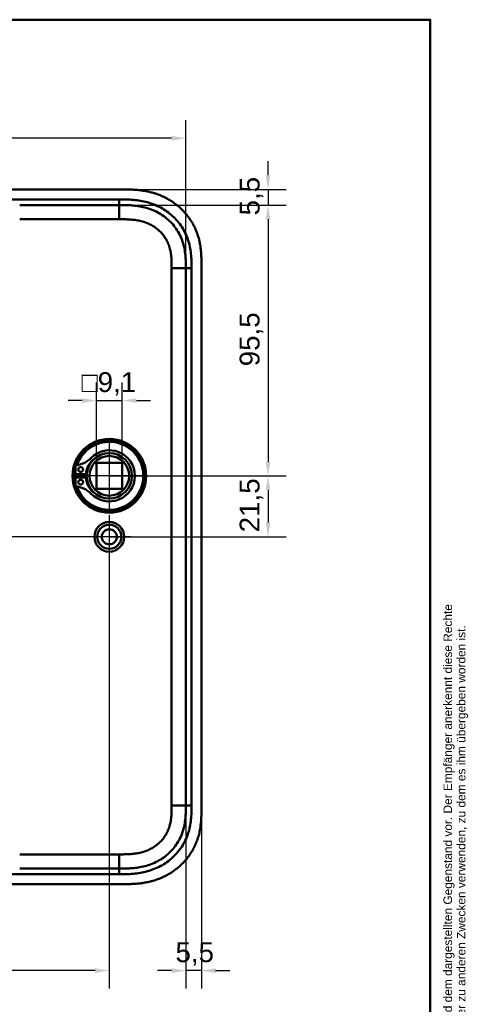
# Model space of a CAD drawing. Header units: millimetres. Extents: x 20 to 833, y 20 to 574.
# Tile 13 of 13: x 675 to 833, y 227 to 574. Entities that reach past the tile are written whole.
import ezdxf
from ezdxf.enums import TextEntityAlignment as Align

# ---------------------------------------------------------------- set-up
doc = ezdxf.new("R2010")
doc.units = ezdxf.units.MM
doc.header["$LTSCALE"] = 2
for name, color, linetype, lineweight in [('Bemaßungen(DIN)', 7, 'Continuous', 25), ('Mittelpunktmarkierung(DIN)', 7, 'Continuous', 25), ('Sichtbare Kanten(DIN)', 7, 'Continuous', 50), ('Sichtbare tangentiale Kanten(DIN)', 7, 'Continuous', 50), ('Skizziergeometrie(DIN)', 7, 'Continuous', 50), ('Symbole(DIN)', 7, 'Continuous', 25)]:
    doc.layers.add(name, color=color, linetype=linetype, lineweight=lineweight)
doc.styles.add('Aktuell-DIN', font='arial.ttf')
doc.styles.add('STANDARD-DIN~0', font='arial.ttf')
doc.styles.add('Textstil10', font='arial.ttf')
doc.styles.add('Textstil41', font='arial.ttf', dxfattribs={"width": 0.8})
doc.styles.add('Textstil83', font='arial.ttf', dxfattribs={"width": 0.8})
doc.dimstyles.new('CAD-LAN', dxfattribs={"dimscale": 2, "dimtxt": 3.5, "dimasz": 2.5, "dimexe": 3.175, "dimexo": 0, "dimgap": 0.8, "dimtad": 1, "dimrnd": 1e-08, "dimtxsty": 'STANDARD-DIN~0', "dimcen": 0.09, "dimdle": 10, "dimclrd": 250, "dimclre": 250, "dimclrt": 250, "dimadec": 0, "dimazin": 2, "dimtfac": 1, "dimtmove": 0, "dimatfit": 3, "dimfxl": 1, "dimtolj": 1, "dimtzin": 0, "dimlwd": 25, "dimlwe": 25, "dimarcsym": 0})

# ---------------------------------------------------------------- blocks, each defined once
blk = doc.blocks.new('Ränder Standardrahmen')
at = {"layer": 'Skizziergeometrie(DIN)', "flags": 128}
blk.add_lwpolyline([(10, 10), (10, 287), (410, 287), (410, 10), (10, 10)], dxfattribs=at)
blk = doc.blocks.new('Schriftfelder Heusser')
at = {"layer": 'Symbole(DIN)', "color": 7, "insert": (293.33, 191.7), "char_height": 1.5, "width": 182.3003, "attachment_point": 1, "rotation": 90, "line_spacing_factor": 0.944221, "style": 'Aktuell-DIN'}
blk.add_mtext('\\fArial|b0|i0;\\H1.5000;Die Schlossfabrik Heusser AG ist Eigentümerin dieses Dokumentes und behält sich alle Rechte an diesem und dem dargestellten Gegenstand vor. Der Empfänger anerkennt diese Rechte\\Pund wird das Dokument nicht ohne schriftliche Ermächtigung der Eigentümerin Dritten zugänglich machen oder zu anderen Zwecken verwenden, zu dem es ihm übergeben worden ist.\\P ', dxfattribs=at)
at = {"layer": 'Symbole(DIN)', "color": 179, "true_color": 0x262659}
for tag, height, style, p in [('AUTOR', 2.49, 'Aktuell-DIN', (240.03, 219.26)), ('KONTROLLDATUM', 2, 'Textstil10', (217.42, 215.04)), ('KONTROLLIERT_VON', 2, 'Textstil10', (239.98, 215.05))]:
    blk.add_attdef(tag, text='', height=height, dxfattribs=dict(at, style=style)).set_placement(p, align=Align.MIDDLE_LEFT)
at = {"layer": 'Symbole(DIN)', "color": 179, "true_color": 0x262659, "style": 'Textstil10'}
blk.add_attdef('ERSTELLUNGSDATUM_001', (217.23, 218.29), '', height=2, dxfattribs=at)
at = {"layer": 'Symbole(DIN)', "color": 7, "style": 'Textstil83', "width": 0.8}
blk.add_attdef('Anfänglicher_Ansichtsmaßstab_001', (281.57, 213.34), '', height=2.3, dxfattribs=at)
at = {"layer": 'Symbole(DIN)', "color": 179, "true_color": 0x262659, "style": 'Textstil10'}
blk.add_attdef('PROJEKT', text='', height=2, dxfattribs=at).set_placement((217.77, 209.72), align=Align.BOTTOM_LEFT)
at = {"layer": 'Symbole(DIN)', "color": 7, "style": 'Textstil41', "width": 0.8}
blk.add_attdef('STATUS', text='', height=5, dxfattribs=at).set_placement((284.53, 195.86), align=Align.MIDDLE_CENTER)
blk = doc.blocks.new('*D8')
at = {"layer": 'Bemaßungen(DIN)', "color": 250, "linetype": 'Continuous', "lineweight": 25, "true_color": 0x3f3f3f, "transparency": 16777216}
for p, q in [((710.2, 508.61), (769.08, 508.61)), ((762.73, 503.61), (762.73, 418.11)), ((706.73, 413.11), (769.08, 413.11))]:
    blk.add_line(p, q, dxfattribs=at)
at = {"layer": 'Bemaßungen(DIN)', "color": 250, "linetype": 'Continuous', "true_color": 0x3f3f3f, "transparency": 16777216}
for points in [[(761.9, 503.61), (763.56, 503.61), (762.73, 508.61)], [(761.9, 418.11), (763.56, 418.11), (762.73, 413.11)]]:
    blk.add_solid(points, dxfattribs=at)
at = {"layer": 'Defpoints', "color": 0, "linetype": 'Continuous', "transparency": 16777216}
for p in [(710.2, 508.61), (706.73, 413.11), (762.73, 413.11)]:
    blk.add_point(p, dxfattribs=at)
at = {"layer": 'Bemaßungen(DIN)', "color": 250, "linetype": 'Continuous', "lineweight": 25, "true_color": 0x3f3f3f, "transparency": 16777216, "insert": (752.72, 451.75), "char_height": 7, "attachment_point": 1, "rotation": 90, "style": 'STANDARD-DIN~0'}
blk.add_mtext('\\A1;95,5', dxfattribs=at)
blk = doc.blocks.new('*D9')
at = {"layer": 'Bemaßungen(DIN)', "color": 250, "linetype": 'Continuous', "lineweight": 25, "true_color": 0x3f3f3f, "transparency": 16777216}
for p, q in [((706.73, 413.11), (769.08, 413.11)), ((762.73, 408.11), (762.73, 396.61)), ((706.73, 391.61), (769.08, 391.61))]:
    blk.add_line(p, q, dxfattribs=at)
at = {"layer": 'Bemaßungen(DIN)', "color": 250, "linetype": 'Continuous', "true_color": 0x3f3f3f, "transparency": 16777216}
for points in [[(761.9, 408.11), (763.56, 408.11), (762.73, 413.11)], [(761.9, 396.61), (763.56, 396.61), (762.73, 391.61)]]:
    blk.add_solid(points, dxfattribs=at)
at = {"layer": 'Defpoints', "color": 0, "linetype": 'Continuous', "transparency": 16777216}
for p in [(706.73, 413.11), (706.73, 391.61), (762.73, 391.61)]:
    blk.add_point(p, dxfattribs=at)
at = {"layer": 'Bemaßungen(DIN)', "color": 250, "linetype": 'Continuous', "lineweight": 25, "true_color": 0x3f3f3f, "transparency": 16777216, "insert": (752.72, 393.19), "char_height": 7, "attachment_point": 1, "rotation": 90, "style": 'STANDARD-DIN~0'}
blk.add_mtext('\\A1;21,5', dxfattribs=at)
blk = doc.blocks.new('*D10')
at = {"layer": 'Bemaßungen(DIN)', "color": 250, "linetype": 'Continuous', "lineweight": 25, "true_color": 0x3f3f3f, "transparency": 16777216}
for p, q in [((762.73, 519.11), (762.73, 524.11)), ((711.19, 514.11), (769.08, 514.11)), ((762.73, 514.11), (762.73, 508.61)), ((710.19, 508.61), (769.08, 508.61)), ((762.73, 503.61), (762.73, 498.61))]:
    blk.add_line(p, q, dxfattribs=at)
at = {"layer": 'Bemaßungen(DIN)', "color": 250, "linetype": 'Continuous', "true_color": 0x3f3f3f, "transparency": 16777216}
for points in [[(761.9, 519.11), (763.56, 519.11), (762.73, 514.11)], [(761.9, 503.61), (763.56, 503.61), (762.73, 508.61)]]:
    blk.add_solid(points, dxfattribs=at)
at = {"layer": 'Defpoints', "color": 0, "linetype": 'Continuous', "transparency": 16777216}
for p in [(711.19, 514.11), (710.19, 508.61), (762.73, 508.61)]:
    blk.add_point(p, dxfattribs=at)
at = {"layer": 'Bemaßungen(DIN)', "color": 250, "linetype": 'Continuous', "lineweight": 25, "true_color": 0x3f3f3f, "transparency": 16777216, "insert": (752.75, 504.97), "char_height": 7, "attachment_point": 1, "rotation": 90, "style": 'STANDARD-DIN~0'}
blk.add_mtext('\\A1;5,5', dxfattribs=at)
blk = doc.blocks.new('*D11')
at = {"layer": 'Bemaßungen(DIN)', "color": 250, "linetype": 'Continuous', "lineweight": 25, "true_color": 0x3f3f3f, "transparency": 16777216}
for p, q in [((588.73, 488.61), (562.38, 488.61)), ((568.73, 396.61), (568.73, 483.61)), ((706.73, 391.61), (562.38, 391.61))]:
    blk.add_line(p, q, dxfattribs=at)
at = {"layer": 'Bemaßungen(DIN)', "color": 250, "linetype": 'Continuous', "true_color": 0x3f3f3f, "transparency": 16777216}
for points in [[(567.9, 483.61), (569.56, 483.61), (568.73, 488.61)], [(567.9, 396.61), (569.56, 396.61), (568.73, 391.61)]]:
    blk.add_solid(points, dxfattribs=at)
at = {"layer": 'Defpoints', "color": 0, "linetype": 'Continuous', "transparency": 16777216}
for p in [(568.73, 488.61), (588.73, 488.61), (706.73, 391.61)]:
    blk.add_point(p, dxfattribs=at)
at = {"layer": 'Bemaßungen(DIN)', "color": 250, "linetype": 'Continuous', "lineweight": 25, "true_color": 0x3f3f3f, "transparency": 16777216, "insert": (559.98, 435.1), "char_height": 7, "attachment_point": 1, "rotation": 90, "style": 'STANDARD-DIN~0'}
blk.add_mtext('\\A1;97', dxfattribs=at)
blk = doc.blocks.new('*D12')
at = {"layer": 'Bemaßungen(DIN)', "color": 250, "linetype": 'Continuous', "lineweight": 25, "true_color": 0x3f3f3f, "transparency": 16777216}
for p, q in [((706.73, 391.61), (562.38, 391.61)), ((568.73, 386.61), (568.73, 299.61)), ((588.73, 294.61), (562.38, 294.61))]:
    blk.add_line(p, q, dxfattribs=at)
at = {"layer": 'Bemaßungen(DIN)', "color": 250, "linetype": 'Continuous', "true_color": 0x3f3f3f, "transparency": 16777216}
for points in [[(567.9, 386.61), (569.56, 386.61), (568.73, 391.61)], [(567.9, 299.61), (569.56, 299.61), (568.73, 294.61)]]:
    blk.add_solid(points, dxfattribs=at)
at = {"layer": 'Defpoints', "color": 0, "linetype": 'Continuous', "transparency": 16777216}
for p in [(706.73, 391.61), (568.73, 294.61), (588.73, 294.61)]:
    blk.add_point(p, dxfattribs=at)
at = {"layer": 'Bemaßungen(DIN)', "color": 250, "linetype": 'Continuous', "lineweight": 25, "true_color": 0x3f3f3f, "transparency": 16777216, "insert": (559.98, 338.1), "char_height": 7, "attachment_point": 1, "rotation": 90, "style": 'STANDARD-DIN~0'}
blk.add_mtext('\\A1;97', dxfattribs=at)
blk = doc.blocks.new('*D13')
at = {"layer": 'Bemaßungen(DIN)', "color": 250, "linetype": 'Continuous', "lineweight": 25, "true_color": 0x3f3f3f, "transparency": 16777216}
for p, q in [((706.73, 383.96), (706.73, 232.26)), ((588.73, 286.96), (588.73, 232.26)), ((701.73, 238.61), (593.73, 238.61))]:
    blk.add_line(p, q, dxfattribs=at)
at = {"layer": 'Bemaßungen(DIN)', "color": 250, "linetype": 'Continuous', "true_color": 0x3f3f3f, "transparency": 16777216}
for points in [[(593.73, 239.45), (593.73, 237.78), (588.73, 238.61)], [(701.73, 239.45), (701.73, 237.78), (706.73, 238.61)]]:
    blk.add_solid(points, dxfattribs=at)
at = {"layer": 'Defpoints', "color": 0, "linetype": 'Continuous', "transparency": 16777216}
for p in [(706.73, 383.96), (588.73, 286.96), (588.73, 238.61)]:
    blk.add_point(p, dxfattribs=at)
at = {"layer": 'Bemaßungen(DIN)', "color": 250, "linetype": 'Continuous', "lineweight": 25, "true_color": 0x3f3f3f, "transparency": 16777216, "insert": (640.32, 247.36), "char_height": 7, "attachment_point": 1, "style": 'STANDARD-DIN~0'}
blk.add_mtext('\\A1;118', dxfattribs=at)
blk = doc.blocks.new('*D14')
at = {"layer": 'Bemaßungen(DIN)', "color": 250, "linetype": 'Continuous', "lineweight": 25, "true_color": 0x3f3f3f, "transparency": 16777216}
for p, q in [((733.73, 298.2), (733.73, 232.26)), ((739.23, 295.9), (739.23, 232.26)), ((728.73, 238.61), (723.73, 238.61)), ((739.23, 238.61), (733.73, 238.61)), ((744.23, 238.61), (749.23, 238.61))]:
    blk.add_line(p, q, dxfattribs=at)
at = {"layer": 'Bemaßungen(DIN)', "color": 250, "linetype": 'Continuous', "true_color": 0x3f3f3f, "transparency": 16777216}
for points in [[(728.73, 239.45), (728.73, 237.78), (733.73, 238.61)], [(744.23, 239.45), (744.23, 237.78), (739.23, 238.61)]]:
    blk.add_solid(points, dxfattribs=at)
at = {"layer": 'Defpoints', "color": 0, "linetype": 'Continuous', "transparency": 16777216}
for p in [(733.73, 298.2), (739.23, 295.9), (733.73, 238.61)]:
    blk.add_point(p, dxfattribs=at)
at = {"layer": 'Bemaßungen(DIN)', "color": 250, "linetype": 'Continuous', "lineweight": 25, "true_color": 0x3f3f3f, "transparency": 16777216, "insert": (730.08, 248.6), "char_height": 7, "attachment_point": 1, "style": 'STANDARD-DIN~0'}
blk.add_mtext('\\A1;5,5', dxfattribs=at)
blk = doc.blocks.new('*D15')
at = {"layer": 'Bemaßungen(DIN)', "color": 250, "linetype": 'Continuous', "lineweight": 25, "true_color": 0x3f3f3f, "transparency": 16777216}
for p, q in [((702.18, 417.66), (702.18, 446.02)), ((711.28, 417.66), (711.28, 446.02)), ((697.18, 439.67), (692.18, 439.67)), ((702.18, 439.67), (711.28, 439.67)), ((716.28, 439.67), (721.28, 439.67))]:
    blk.add_line(p, q, dxfattribs=at)
at = {"layer": 'Bemaßungen(DIN)', "color": 250, "linetype": 'Continuous', "true_color": 0x3f3f3f, "transparency": 16777216}
for points in [[(697.18, 440.5), (697.18, 438.84), (702.18, 439.67)], [(716.28, 440.5), (716.28, 438.84), (711.28, 439.67)]]:
    blk.add_solid(points, dxfattribs=at)
at = {"layer": 'Defpoints', "color": 0, "linetype": 'Continuous', "transparency": 16777216}
for p in [(711.28, 439.67), (702.18, 417.66), (711.28, 417.66)]:
    blk.add_point(p, dxfattribs=at)
at = {"layer": 'Bemaßungen(DIN)', "color": 250, "linetype": 'Continuous', "lineweight": 25, "true_color": 0x3f3f3f, "transparency": 16777216, "insert": (696.96, 449.68), "char_height": 7, "attachment_point": 1, "style": 'STANDARD-DIN~0'}
blk.add_mtext('\\A1;\\fAIGDT|b0|i0;\\H7.0000;o\\fArial|b0|i0;\\H7.0000;9,1', dxfattribs=at)
blk = doc.blocks.new('*D16')
at = {"layer": 'Bemaßungen(DIN)', "color": 250, "linetype": 'Continuous', "lineweight": 25, "true_color": 0x3f3f3f, "transparency": 16777216}
for p, q in [((541.73, 486.33), (541.73, 538.54)), ((733.73, 486.33), (733.73, 538.54)), ((728.73, 532.19), (546.73, 532.19))]:
    blk.add_line(p, q, dxfattribs=at)
at = {"layer": 'Bemaßungen(DIN)', "color": 250, "linetype": 'Continuous', "true_color": 0x3f3f3f, "transparency": 16777216}
for points in [[(546.73, 533.02), (546.73, 531.36), (541.73, 532.19)], [(728.73, 533.02), (728.73, 531.36), (733.73, 532.19)]]:
    blk.add_solid(points, dxfattribs=at)
at = {"layer": 'Defpoints', "color": 0, "linetype": 'Continuous', "transparency": 16777216}
for p in [(541.73, 532.19), (541.73, 486.33), (733.73, 486.33)]:
    blk.add_point(p, dxfattribs=at)
at = {"layer": 'Bemaßungen(DIN)', "color": 250, "linetype": 'Continuous', "lineweight": 25, "true_color": 0x3f3f3f, "transparency": 16777216, "insert": (630.36, 540.94), "char_height": 7, "attachment_point": 1, "style": 'STANDARD-DIN~0'}
blk.add_mtext('\\A1;192', dxfattribs=at)

msp = doc.modelspace()

# ---------------------------------------------------------------- linework, layer by layer
at = {"layer": 'Mittelpunktmarkierung(DIN)', "linetype": 'Continuous'}
for p, q in [((706.73, 425.114), (706.73, 401.114)), ((718.73, 413.114), (694.73, 413.114)), ((706.73, 399.264), (706.73, 383.964)), ((714.38, 391.614), (699.08, 391.614))]:
    msp.add_line(p, q, dxfattribs=at)
at = {"layer": 'Sichtbare Kanten(DIN)'}
for p, q in [((711.191, 514.114), (553.269, 514.114)), ((710.192, 508.614), (675.1, 508.614)), ((710.192, 508.614), (710.203, 508.614)), ((739.23, 295.899), (739.23, 487.33)), ((694.772, 413.731), (694.772, 416.755)), ((702.18, 408.564), (702.18, 417.664)), ((702.18, 417.664), (711.28, 417.664)), ((711.28, 417.664), (711.28, 408.564)), ((698.472, 413.731), (694.772, 413.731)), ((694.772, 412.498), (698.472, 412.498)), ((694.772, 409.474), (694.772, 412.498)), ((711.28, 408.564), (702.18, 408.564)), ((710.192, 274.614), (675.1, 274.614)), ((710.203, 274.614), (710.192, 274.614)), ((552.709, 269.114), (711.191, 269.114))]:
    msp.add_line(p, q, dxfattribs=at)
for centre, radius in [((706.73, 413.114), 13), ((706.73, 413.114), 12.5), ((706.73, 413.114), 8), ((706.73, 413.114), 7), ((696.622, 415.346), 0.85), ((696.622, 410.883), 0.85), ((706.73, 391.614), 5.25), ((706.73, 391.614), 4.25), ((706.73, 391.614), 2.65)]:
    msp.add_circle(centre, radius, dxfattribs=at)
for centre, radius, start, end in [((706.73, 413.114), 12, 198.17213, 161.82787), ((706.73, 413.114), 9.017, 224.1409, 135.8591), ((694.032, 425.437), 8.678, 274.96705, 315.8591), ((705.997, 413.114), 7.55, 125.6871, 175.31499), ((706.73, 413.114), 8.2, 153.63056, 206.36944), ((706.73, 413.114), 12, 175.21102, 184.78898), ((706.73, 413.114), 9, 176.0711, 183.9289), ((705.997, 413.114), 7.55, 184.68501, 234.3129), ((694.032, 400.791), 8.678, 44.1409, 85.03295)]:
    msp.add_arc(centre, radius, start, end, dxfattribs=at)
for points, knots in [([(739.23, 487.33), (739.23, 487.629), (739.23, 488.227), (739.224, 488.981), (739.211, 489.737), (739.194, 490.345), (739.16, 491.108), (739.122, 491.72), (739.047, 492.639), (738.945, 493.559), (738.757, 494.784), (738.575, 495.698), (738.357, 496.605), (738.194, 497.205), (737.968, 497.951), (737.767, 498.542), (737.494, 499.273), (737.258, 499.851), (736.875, 500.706), (736.457, 501.544), (735.764, 502.767), (735.079, 503.812), (734.145, 505.061), (733.337, 506.012), (732.256, 507.136), (731.338, 507.981), (730.131, 508.964), (729.12, 509.692), (727.805, 510.525), (726.715, 511.129), (725.454, 511.734), (724.595, 512.097), (723.724, 512.427), (723.138, 512.631), (722.25, 512.912), (721.353, 513.16), (720.147, 513.437), (719.236, 513.608), (718.321, 513.749), (717.71, 513.829), (716.947, 513.912), (716.336, 513.966), (715.573, 514.02), (714.964, 514.053), (714.051, 514.089), (712.84, 514.114), (711.789, 514.115), (711.191, 514.114)], [-0.99999789, -0.99999789, -0.99999789, -0.99999789, -0.9791648, -0.9583317, -0.94791516, -0.92708206, -0.91666552, -0.89583243, -0.88541588, -0.85416624, -0.83333315, -0.80208351, -0.79166696, -0.77083387, -0.76041733, -0.73958423, -0.72916769, -0.70833459, -0.69791805, -0.66666841, -0.64583532, -0.60416913, -0.58333604, -0.54166985, -0.52083676, -0.47917058, -0.45833749, -0.4166713, -0.39583821, -0.35417202, -0.33333893, -0.30208929, -0.29167275, -0.27083965, -0.26042311, -0.22917347, -0.20834038, -0.17709074, -0.16667419, -0.1458411, -0.13542455, -0.11459146, -0.10417491, -0.08334182, -0.07292528, -0.04167564, -0.00000945, -0.00000945, -0.00000945, -0.00000945]), ([(710.203, 508.614), (710.833, 508.614), (711.478, 508.614), (712.128, 508.604), (712.814, 508.593), (713.506, 508.571), (714.196, 508.53), (714.928, 508.485), (715.657, 508.419), (716.38, 508.323), (717.144, 508.222), (717.9, 508.089), (718.648, 507.919), (719.431, 507.741), (720.205, 507.521), (720.96, 507.259), (721.742, 506.988), (722.504, 506.671), (723.24, 506.31), (723.992, 505.94), (724.717, 505.525), (725.411, 505.063), (726.111, 504.598), (726.78, 504.086), (727.416, 503.525), (728.052, 502.965), (728.653, 502.356), (729.202, 501.715), (729.757, 501.066), (730.264, 500.382), (730.717, 499.666), (731.172, 498.949), (731.575, 498.201), (731.921, 497.433), (732.265, 496.668), (732.555, 495.88), (732.79, 495.088), (733.024, 494.298), (733.203, 493.512), (733.338, 492.72), (733.469, 491.959), (733.559, 491.191), (733.62, 490.414), (733.675, 489.699), (733.704, 488.976), (733.718, 488.254), (733.73, 487.605), (733.73, 486.958), (733.73, 486.33)], [0, 0, 0, 0, 0.1902217, 0.1902217, 0.1902217, 0.3910459, 0.3910459, 0.3910459, 0.6037782, 0.6037782, 0.6037782, 0.8282217, 0.8282217, 0.8282217, 1.0633883, 1.0633883, 1.0633883, 1.3072782, 1.3072782, 1.3072782, 1.5568293, 1.5568293, 1.5568293, 1.8081601, 1.8081601, 1.8081601, 2.0594434, 2.0594434, 2.0594434, 2.3133314, 2.3133314, 2.3133314, 2.5680226, 2.5680226, 2.5680226, 2.8214462, 2.8214462, 2.8214462, 3.0739819, 3.0739819, 3.0739819, 3.3167289, 3.3167289, 3.3167289, 3.5398143, 3.5398143, 3.5398143, 3.7401487, 3.7401487, 3.7401487, 3.7401487]), ([(733.73, 296.899), (733.73, 296.271), (733.73, 295.623), (733.718, 294.975), (733.704, 294.253), (733.675, 293.53), (733.62, 292.815), (733.559, 292.037), (733.469, 291.27), (733.338, 290.508), (733.203, 289.716), (733.024, 288.931), (732.79, 288.141), (732.555, 287.348), (732.265, 286.561), (731.921, 285.796), (731.575, 285.027), (731.172, 284.279), (730.717, 283.562), (730.264, 282.847), (729.757, 282.162), (729.202, 281.514), (728.653, 280.872), (728.052, 280.264), (727.416, 279.703), (726.78, 279.143), (726.111, 278.631), (725.411, 278.166), (724.717, 277.704), (723.992, 277.288), (723.24, 276.919), (722.504, 276.558), (721.742, 276.241), (720.96, 275.969), (720.205, 275.708), (719.431, 275.488), (718.648, 275.309), (717.9, 275.139), (717.144, 275.006), (716.38, 274.905), (715.657, 274.81), (714.928, 274.743), (714.196, 274.699), (713.506, 274.657), (712.814, 274.635), (712.128, 274.625), (711.478, 274.614), (710.833, 274.614), (710.203, 274.614)], [0, 0, 0, 0, 0.2003325, 0.2003325, 0.2003325, 0.4234176, 0.4234176, 0.4234176, 0.6661657, 0.6661657, 0.6661657, 0.9187023, 0.9187023, 0.9187023, 1.172126, 1.172126, 1.172126, 1.4268172, 1.4268172, 1.4268172, 1.6807052, 1.6807052, 1.6807052, 1.9319886, 1.9319886, 1.9319886, 2.1833195, 2.1833195, 2.1833195, 2.4328707, 2.4328707, 2.4328707, 2.6767608, 2.6767608, 2.6767608, 2.9119278, 2.9119278, 2.9119278, 3.1363716, 3.1363716, 3.1363716, 3.3491044, 3.3491044, 3.3491044, 3.549929, 3.549929, 3.549929, 3.7401511, 3.7401511, 3.7401511, 3.7401511]), ([(711.191, 269.114), (711.789, 269.114), (712.84, 269.115), (714.051, 269.14), (714.964, 269.175), (715.573, 269.208), (716.336, 269.262), (716.947, 269.317), (717.71, 269.4), (718.321, 269.48), (719.236, 269.621), (720.147, 269.791), (721.504, 270.104), (722.697, 270.445), (724.164, 270.954), (725.314, 271.427), (726.716, 272.1), (727.805, 272.703), (729.12, 273.536), (730.131, 274.265), (731.338, 275.248), (732.256, 276.092), (733.337, 277.216), (734.145, 278.167), (735.079, 279.417), (735.764, 280.462), (736.534, 281.82), (737.08, 282.945), (737.672, 284.389), (738.072, 285.572), (738.479, 287.075), (738.734, 288.292), (738.945, 289.67), (739.047, 290.59), (739.122, 291.508), (739.16, 292.12), (739.194, 292.883), (739.211, 293.491), (739.224, 294.248), (739.23, 295.001), (739.23, 295.6), (739.23, 295.899)], [-0.99999787, -0.99999787, -0.99999787, -0.99999787, -0.95833168, -0.92708204, -0.9166655, -0.89583241, -0.88541586, -0.86458277, -0.85416622, -0.83333313, -0.82291658, -0.79166695, -0.77083385, -0.72916767, -0.70833458, -0.66666839, -0.6458353, -0.60416912, -0.58333603, -0.54166984, -0.52083675, -0.47917057, -0.45833747, -0.41667129, -0.3958382, -0.35417201, -0.33333892, -0.29167274, -0.27083965, -0.22917346, -0.20834037, -0.16667419, -0.14584109, -0.11459146, -0.10417491, -0.08334182, -0.07292527, -0.05209218, -0.04167563, -0.02084254, -0.00000945, -0.00000945, -0.00000945, -0.00000945])]:
    msp.add_open_spline(points, degree=3, knots=knots, dxfattribs=at)
msp.add_open_spline([(733.73, 486.33), (733.73, 391.614), (733.73, 296.899)], degree=2, dxfattribs=at)
at = {"layer": 'Sichtbare tangentiale Kanten(DIN)'}
for p, q in [((710.192, 508.614), (710.192, 510.614)), ((710.203, 508.614), (710.203, 503.614)), ((675.1, 503.614), (710.203, 503.614)), ((733.73, 486.33), (728.73, 486.33)), ((733.73, 486.33), (735.73, 486.33)), ((733.73, 296.899), (728.73, 296.899)), ((733.73, 296.899), (735.73, 296.899)), ((710.203, 279.614), (675.1, 279.614)), ((710.203, 274.614), (710.203, 279.614)), ((710.192, 274.614), (710.192, 272.614))]:
    msp.add_line(p, q, dxfattribs=at)
for points in [[(565.268, 510.614), (613.576, 510.614), (661.884, 510.614), (710.192, 510.614)], [(728.73, 486.33), (728.73, 423.186), (728.73, 360.043), (728.73, 296.899)], [(735.73, 486.33), (735.73, 423.186), (735.73, 360.043), (735.73, 296.899)], [(710.192, 272.614), (661.884, 272.614), (613.576, 272.614), (565.268, 272.615)]]:
    msp.add_open_spline(points, degree=3, dxfattribs=at)
for points, knots in [([(710.192, 510.614), (710.407, 510.614), (710.623, 510.614), (710.838, 510.614), (711.039, 510.613), (711.24, 510.613), (711.442, 510.611), (711.542, 510.611), (711.643, 510.61), (711.743, 510.609), (712.038, 510.606), (712.333, 510.601), (712.648, 510.594), (712.656, 510.594), (712.663, 510.594), (712.67, 510.593), (713.554, 510.573), (714.353, 510.533), (715.161, 510.465), (715.176, 510.464), (715.19, 510.463), (715.205, 510.462), (716.027, 510.391), (716.856, 510.289), (717.679, 510.149), (717.687, 510.148), (717.695, 510.147), (717.703, 510.145), (718.53, 510.004), (719.352, 509.824), (720.165, 509.6), (720.171, 509.598), (720.178, 509.596), (720.184, 509.594), (721.823, 509.141), (723.425, 508.503), (724.899, 507.704), (726.378, 506.901), (727.795, 505.897), (729.041, 504.754), (730.277, 503.62), (731.386, 502.312), (732.298, 500.907), (733.206, 499.507), (733.944, 497.972), (734.479, 496.379), (734.481, 496.375), (734.482, 496.37), (734.483, 496.366), (734.752, 495.567), (734.972, 494.746), (735.145, 493.924), (735.146, 493.917), (735.147, 493.91), (735.149, 493.903), (735.321, 493.079), (735.449, 492.24), (735.537, 491.41), (735.538, 491.396), (735.54, 491.382), (735.541, 491.368), (735.627, 490.549), (735.677, 489.733), (735.703, 488.857), (735.704, 488.844), (735.704, 488.831), (735.705, 488.819), (735.73, 487.965), (735.73, 487.147), (735.73, 486.33)], [0, 0, 0, 0, 0.0646507, 0.0646507, 0.0646507, 0.1249969, 0.1249969, 0.1249969, 0.15517, 0.15517, 0.15517, 0.2436497, 0.2436497, 0.2436497, 0.2456893, 0.2456893, 0.2456893, 0.492996, 0.492996, 0.492996, 0.4974066, 0.4974066, 0.4974066, 0.748902, 0.748902, 0.748902, 0.7513151, 0.7513151, 0.7513151, 1.0041249, 1.0041249, 1.0041249, 1.0061194, 1.0061194, 1.0061194, 1.5162083, 1.5162083, 1.5162083, 2.0281632, 2.0281632, 2.0281632, 2.536105, 2.536105, 2.536105, 3.0426684, 3.0426684, 3.0426684, 3.0439581, 3.0439581, 3.0439581, 3.2980848, 3.2980848, 3.2980848, 3.3001542, 3.3001542, 3.3001542, 3.554844, 3.554844, 3.554844, 3.5590877, 3.5590877, 3.5590877, 3.810454, 3.810454, 3.810454, 3.8140987, 3.8140987, 3.8140987, 4.0593595, 4.0593595, 4.0593595, 4.0593595]), ([(710.203, 503.614), (710.438, 503.614), (710.673, 503.614), (710.908, 503.614), (710.985, 503.614), (711.061, 503.613), (711.137, 503.613), (711.213, 503.613), (711.289, 503.612), (711.365, 503.612), (711.517, 503.611), (711.669, 503.61), (711.822, 503.608), (711.898, 503.607), (711.974, 503.606), (712.05, 503.605), (712.204, 503.602), (712.357, 503.599), (712.511, 503.596), (712.588, 503.594), (712.665, 503.592), (712.742, 503.589), (712.819, 503.587), (712.896, 503.585), (712.976, 503.582), (713.288, 503.571), (713.586, 503.557), (713.894, 503.539), (713.901, 503.538), (713.908, 503.538), (713.916, 503.537), (714.536, 503.5), (715.129, 503.445), (715.726, 503.366), (715.734, 503.365), (715.743, 503.364), (715.752, 503.363), (716.353, 503.283), (716.947, 503.178), (717.538, 503.044), (717.543, 503.043), (717.548, 503.042), (717.553, 503.04), (718.15, 502.904), (718.743, 502.736), (719.321, 502.536), (719.324, 502.534), (719.327, 502.533), (719.331, 502.532), (719.912, 502.33), (720.488, 502.091), (721.042, 501.819), (721.595, 501.547), (722.134, 501.238), (722.647, 500.897), (723.159, 500.556), (723.651, 500.179), (724.113, 499.772), (724.573, 499.367), (725.008, 498.926), (725.406, 498.46), (725.803, 497.997), (726.169, 497.503), (726.495, 496.988), (726.821, 496.475), (727.111, 495.936), (727.36, 495.384), (727.609, 494.832), (727.82, 494.259), (727.993, 493.679), (727.994, 493.675), (727.995, 493.67), (727.996, 493.666), (728.168, 493.087), (728.303, 492.496), (728.406, 491.901), (728.407, 491.893), (728.409, 491.884), (728.41, 491.876), (728.513, 491.278), (728.584, 490.676), (728.633, 490.051), (728.633, 490.043), (728.634, 490.036), (728.634, 490.028), (728.658, 489.717), (728.676, 489.416), (728.689, 489.107), (728.703, 488.789), (728.712, 488.474), (728.719, 488.159), (728.73, 487.547), (728.73, 486.938), (728.73, 486.33)], [3.8795396, 3.8795396, 3.8795396, 3.8795396, 3.9500796, 3.9500796, 3.9500796, 3.9729083, 3.9729083, 3.9729083, 3.9957369, 3.9957369, 3.9957369, 4.0413942, 4.0413942, 4.0413942, 4.0642228, 4.0642228, 4.0642228, 4.1103649, 4.1103649, 4.1103649, 4.1334359, 4.1334359, 4.1334359, 4.1565069, 4.1565069, 4.1565069, 4.2466916, 4.2466916, 4.2466916, 4.2487909, 4.2487909, 4.2487909, 4.4301197, 4.4301197, 4.4301197, 4.4328324, 4.4328324, 4.4328324, 4.6153934, 4.6153934, 4.6153934, 4.6170091, 4.6170091, 4.6170091, 4.8015249, 4.8015249, 4.8015249, 4.802599, 4.802599, 4.802599, 4.9886467, 4.9886467, 4.9886467, 5.1742372, 5.1742372, 5.1742372, 5.3593337, 5.3593337, 5.3593337, 5.5439566, 5.5439566, 5.5439566, 5.7276859, 5.7276859, 5.7276859, 5.9107052, 5.9107052, 5.9107052, 6.0936617, 6.0936617, 6.0936617, 6.0950038, 6.0950038, 6.0950038, 6.2776503, 6.2776503, 6.2776503, 6.2802935, 6.2802935, 6.2802935, 6.4638632, 6.4638632, 6.4638632, 6.4660269, 6.4660269, 6.4660269, 6.5574768, 6.5574768, 6.5574768, 6.6515247, 6.6515247, 6.6515247, 6.8339614, 6.8339614, 6.8339614, 6.8339614]), ([(728.73, 296.899), (728.73, 296.658), (728.73, 296.417), (728.73, 296.176), (728.729, 296.029), (728.728, 295.881), (728.727, 295.734), (728.727, 295.66), (728.726, 295.586), (728.725, 295.513), (728.724, 295.439), (728.723, 295.365), (728.722, 295.291), (728.721, 295.218), (728.72, 295.144), (728.719, 295.07), (728.713, 294.758), (728.704, 294.444), (728.69, 294.125), (728.676, 293.813), (728.658, 293.511), (728.634, 293.2), (728.634, 293.193), (728.633, 293.185), (728.633, 293.178), (728.584, 292.552), (728.513, 291.95), (728.41, 291.353), (728.409, 291.344), (728.407, 291.336), (728.406, 291.327), (728.303, 290.733), (728.168, 290.141), (727.996, 289.562), (727.995, 289.558), (727.994, 289.554), (727.993, 289.55), (727.82, 288.97), (727.609, 288.397), (727.36, 287.845), (727.111, 287.293), (726.821, 286.753), (726.495, 286.241), (726.169, 285.726), (725.803, 285.232), (725.406, 284.768), (725.008, 284.303), (724.573, 283.862), (724.113, 283.456), (723.651, 283.05), (723.159, 282.673), (722.647, 282.332), (722.134, 281.991), (721.595, 281.682), (721.042, 281.41), (720.488, 281.138), (719.912, 280.899), (719.331, 280.697), (719.327, 280.695), (719.324, 280.694), (719.321, 280.693), (718.743, 280.493), (718.15, 280.325), (717.553, 280.188), (717.548, 280.187), (717.543, 280.186), (717.538, 280.185), (716.947, 280.05), (716.353, 279.946), (715.752, 279.866), (715.743, 279.865), (715.734, 279.864), (715.726, 279.862), (715.129, 279.784), (714.536, 279.729), (713.916, 279.691), (713.908, 279.691), (713.901, 279.69), (713.894, 279.69), (713.586, 279.671), (713.289, 279.658), (712.984, 279.647), (712.672, 279.636), (712.36, 279.629), (712.05, 279.624), (711.432, 279.614), (710.817, 279.614), (710.203, 279.614)], [25.7770823, 25.7770823, 25.7770823, 25.7770823, 25.849294, 25.849294, 25.849294, 25.8935657, 25.8935657, 25.8935657, 25.9157016, 25.9157016, 25.9157016, 25.9378374, 25.9378374, 25.9378374, 25.9599655, 25.9599655, 25.9599655, 26.0535869, 26.0535869, 26.0535869, 26.1450369, 26.1450369, 26.1450369, 26.1472006, 26.1472006, 26.1472006, 26.3307735, 26.3307735, 26.3307735, 26.3334135, 26.3334135, 26.3334135, 26.51606, 26.51606, 26.51606, 26.517402, 26.517402, 26.517402, 26.7003585, 26.7003585, 26.7003585, 26.8833778, 26.8833778, 26.8833778, 27.0671072, 27.0671072, 27.0671072, 27.2517301, 27.2517301, 27.2517301, 27.4368267, 27.4368267, 27.4368267, 27.6224172, 27.6224172, 27.6224172, 27.808465, 27.808465, 27.808465, 27.8095391, 27.8095391, 27.8095391, 27.994055, 27.994055, 27.994055, 27.9956707, 27.9956707, 27.9956707, 28.1782318, 28.1782318, 28.1782318, 28.1809444, 28.1809444, 28.1809444, 28.3622733, 28.3622733, 28.3622733, 28.3643726, 28.3643726, 28.3643726, 28.4545574, 28.4545574, 28.4545574, 28.5472062, 28.5472062, 28.5472062, 28.7315244, 28.7315244, 28.7315244, 28.7315244]), ([(735.73, 296.899), (735.73, 296.777), (735.73, 296.656), (735.73, 296.433), (735.73, 296.332), (735.729, 296.129), (735.729, 296.028), (735.726, 295.421), (735.719, 294.915), (735.705, 294.41)], [0, 0, 0, 0, 0.036465, 0.036465, 0.06681715, 0.06681715, 0.0971693, 0.0971693, 0.24893004, 0.24893004, 0.24893004, 0.24893004]), ([(735.705, 294.41), (735.677, 293.497), (735.627, 292.679), (735.541, 291.86), (735.54, 291.847), (735.538, 291.833), (735.537, 291.819), (735.449, 290.989), (735.321, 290.149), (735.149, 289.325), (735.147, 289.318), (735.146, 289.312), (735.145, 289.305), (734.972, 288.483), (734.752, 287.662), (734.484, 286.862), (734.482, 286.858), (734.481, 286.854), (734.479, 286.85), (733.944, 285.257), (733.206, 283.722), (732.298, 282.321), (731.74, 281.462), (731.11, 280.638), (730.418, 279.867)], [0.24893, 0.24893, 0.24893, 0.24893, 0.5002953, 0.5002953, 0.5002953, 0.504539, 0.504539, 0.504539, 0.7592278, 0.7592278, 0.7592278, 0.7612971, 0.7612971, 0.7612971, 1.0154228, 1.0154228, 1.0154228, 1.0167125, 1.0167125, 1.0167125, 1.5232738, 1.5232738, 1.5232738, 1.833987, 1.833987, 1.833987, 1.833987]), ([(730.418, 279.867), (729.981, 279.379), (729.518, 278.913), (729.041, 278.475), (727.798, 277.334), (726.38, 276.328), (724.899, 275.525), (723.425, 274.726), (721.824, 274.088), (720.184, 273.634), (720.178, 273.633), (720.172, 273.631), (720.165, 273.629), (719.353, 273.405), (718.53, 273.225), (717.703, 273.083), (717.695, 273.082), (717.687, 273.081), (717.679, 273.079), (716.856, 272.939), (716.027, 272.837), (715.205, 272.767), (715.19, 272.766), (715.176, 272.765), (715.161, 272.763), (714.353, 272.695), (713.555, 272.656), (712.689, 272.635), (712.676, 272.635), (712.662, 272.635), (712.648, 272.634), (711.804, 272.614), (710.998, 272.614), (710.192, 272.614)], [0, 0, 0, 0, 0.1966986, 0.1966986, 0.1966986, 0.7091793, 0.7091793, 0.7091793, 1.2192662, 1.2192662, 1.2192662, 1.2212649, 1.2212649, 1.2212649, 1.4740697, 1.4740697, 1.4740697, 1.4764728, 1.4764728, 1.4764728, 1.7279774, 1.7279774, 1.7279774, 1.7323911, 1.7323911, 1.7323911, 1.9796936, 1.9796936, 1.9796936, 1.9835862, 1.9835862, 1.9835862, 2.2253803, 2.2253803, 2.2253803, 2.2253803])]:
    msp.add_open_spline(points, degree=3, knots=knots, dxfattribs=at)

# ---------------------------------------------------------------- block references
at = {"xscale": 2, "yscale": 2, "zscale": 2}
for name, p in [('Ränder Standardrahmen', (0, 0)), ('Schriftfelder Heusser', (238, -362.833))]:
    msp.add_blockref(name, p, dxfattribs=at)

# ---------------------------------------------------------------- dimensions: what is measured, and where the dimension line sits
at = {"layer": 'Bemaßungen(DIN)', "color": 250, "linetype": 'Continuous', "lineweight": 25, "true_color": 0x3f3f3f}
for base, p1, p2, angle, override, picture, middle in [((541.73, 532.19), (733.73, 486.33), (541.73, 486.33), 180, {"dimgap": 0.8, "dimdec": 2, "dimtol": 0, "dimlim": 0, "dimtp": 0, "dimtm": 0, "dimtdec": 2, "dimtofl": 0, "dimatfit": 1}, '*D16', (637.73, 532.19)), ((762.73, 508.614), (711.191, 514.114), (710.192, 508.614), 90, {"dimgap": 0.8, "dimdec": 2, "dimtol": 0, "dimlim": 0, "dimtp": 0, "dimtm": 0, "dimtdec": 2, "dimtofl": 1, "dimatfit": 1}, '*D10', (762.73, 511.364)), ((762.73, 413.114), (710.203, 508.614), (706.73, 413.114), 90, {"dimgap": 0.8, "dimdec": 2, "dimtol": 0, "dimlim": 0, "dimtp": 0, "dimtm": 0, "dimtdec": 2, "dimtofl": 0, "dimatfit": 1}, '*D8', (762.73, 460.864)), ((568.73, 488.614), (706.73, 391.614), (588.73, 488.614), 90, {"dimgap": 0.8, "dimdec": 2, "dimtol": 0, "dimlim": 0, "dimtp": 0, "dimtm": 0, "dimtdec": 2, "dimtofl": 0, "dimatfit": 1}, '*D11', (568.73, 440.114)), ((762.73, 391.614), (706.73, 413.114), (706.73, 391.614), 90, {"dimgap": 0.8, "dimdec": 2, "dimtol": 0, "dimlim": 0, "dimtp": 0, "dimtm": 0, "dimtdec": 2, "dimtofl": 0, "dimatfit": 1}, '*D9', (762.73, 402.364)), ((568.73, 294.614), (706.73, 391.614), (588.73, 294.614), 90, {"dimgap": 0.8, "dimdec": 2, "dimtol": 0, "dimlim": 0, "dimtp": 0, "dimtm": 0, "dimtdec": 2, "dimtofl": 0, "dimatfit": 1}, '*D12', (568.73, 343.114)), ((588.73, 238.614), (706.73, 383.964), (588.73, 286.964), 180, {"dimgap": 0.8, "dimdec": 2, "dimtol": 0, "dimlim": 0, "dimtp": 0, "dimtm": 0, "dimtdec": 2, "dimtofl": 0, "dimatfit": 1}, '*D13', (647.73, 238.614)), ((733.73, 238.614), (739.23, 295.899), (733.73, 298.2), 180, {"dimgap": 0.8, "dimdec": 2, "dimtol": 0, "dimlim": 0, "dimtp": 0, "dimtm": 0, "dimtdec": 2, "dimtofl": 1, "dimatfit": 1}, '*D14', (736.48, 238.614))]:
    dim = msp.add_linear_dim(base=base, p1=p1, p2=p2, angle=angle, dimstyle='CAD-LAN', override=override, dxfattribs=at)
    dim.commit()
    dim.dimension.update_dxf_attribs({"geometry": picture, "text_midpoint": middle, "dimtype": 160})
dim = msp.add_linear_dim(base=(711.28, 439.671), p1=(702.18, 417.664), p2=(711.28, 417.664), angle=180, text='\\fAIGDT|b0|i0;\\H7.0000;o\\fArial|b0|i0;\\H7.0000;<>', dimstyle='CAD-LAN', override={"dimgap": 0.8, "dimdec": 2, "dimtol": 0, "dimlim": 0, "dimtp": 0, "dimtm": 0, "dimtdec": 2, "dimtofl": 1, "dimatfit": 1}, dxfattribs=at)
dim.commit()
dim.dimension.update_dxf_attribs({"geometry": '*D15', "text_midpoint": (706.73, 439.671), "dimtype": 160})

doc.saveas('drawing.dxf')
